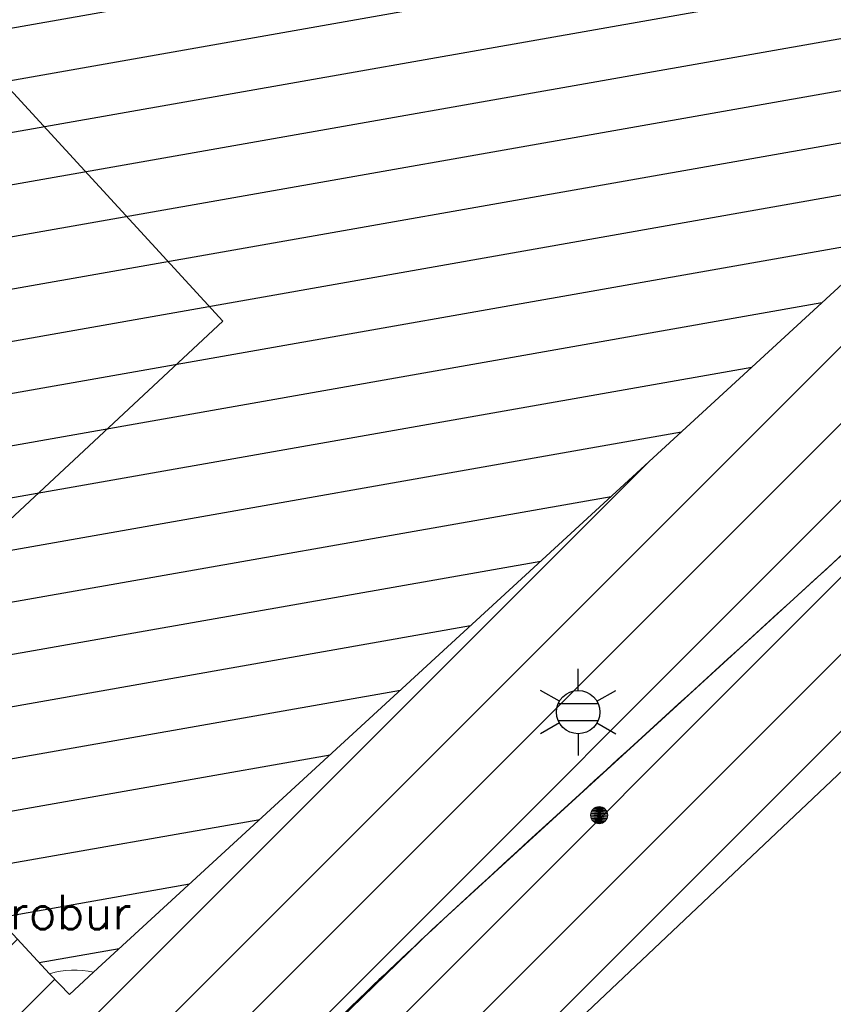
# Model space of a CAD drawing. Header units: metres. Extents: x 102764 to 106916, y 385369 to 392749.
# Tile 8 of 77: x 102883 to 102907, y 385386 to 385415. Entities that reach past the tile are written whole.
import ezdxf
from ezdxf.enums import TextEntityAlignment as Align

# ---------------------------------------------------------------- set-up
doc = ezdxf.new("R2010")
doc.units = ezdxf.units.M
for name, color, linetype, lineweight in [('0-BEPLANTING', 14, 'Continuous', 30), ('0-GRAS OM SPORTVELDEN', 2, 'Continuous', 30), ('0-GRAS SPORTVELDEN', 3, 'Continuous', 30), ('B-WE-GR-STRUIK-G', 90, 'Continuous', 13), ('B-WE-IE-OV-LICHTMAST-S', 40, 'Continuous', 30), ('B-WE-VW-MARKERING_LANGS_STREEP_DOORGETROKKEN-G', 7, 'Continuous', 13), ('Bomen', 84, 'Continuous', 0), ('Boomsoort', 10, 'Continuous', 0)]:
    doc.layers.add(name, color=color, linetype=linetype, lineweight=lineweight)
doc.styles.add('NLCS-ISO', font='NLCS-ISO.ttf')
doc.styles.add('Style-txt', font='txt.shx')
pattern_1 = [(45, (0, 0), (-1.122532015, 1.122532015), [])]

# ---------------------------------------------------------------- blocks, each defined once
blk = doc.blocks.new('B-SIE-WEG_LICHTMAST-SO')
at = {"ltscale": 0.1}
for p, q in [((0, 1.266), (0, 2.531)), ((-1.096, 0.633), (-2.192, 1.266)), ((1.096, 0.633), (2.192, 1.266)), ((-1.096, -0.633), (-2.192, -1.266)), ((1.096, -0.633), (2.192, -1.266)), ((0, -1.266), (0, -2.531))]:
    blk.add_line(p, q, dxfattribs=at)
at = {"flags": 128}
for points in [[(-1.163, 0.5), (1.163, 0.5)], [(-1.163, -0.5), (1.163, -0.5)]]:
    blk.add_lwpolyline(points, dxfattribs=at)
at = {"ltscale": 0.1}
blk.add_circle((0, 0), 1.266, dxfattribs=at)
at = {"style": 'NLCS-ISO'}
blk.add_attdef('TYPE', text='', height=1.8, dxfattribs=at).set_placement((0, 2.531), align=Align.BOTTOM_CENTER)
blk = doc.blocks.new('MPOLYGON_68')
at = {"layer": 'Bomen', "flags": 128}
for points in [[(102899.555, 385391.885), (102899.55, 385391.836), (102900.05, 385391.836)], [(102899.569, 385391.932), (102899.555, 385391.885), (102900.046, 385391.885)], [(102899.555, 385391.885), (102900.046, 385391.885), (102900.05, 385391.836)], [(102899.592, 385391.975), (102899.569, 385391.932), (102900.031, 385391.932)], [(102899.569, 385391.932), (102900.031, 385391.932), (102900.046, 385391.885)], [(102899.624, 385392.013), (102899.592, 385391.975), (102900.008, 385391.975)], [(102899.592, 385391.975), (102900.008, 385391.975), (102900.031, 385391.932)], [(102899.661, 385392.044), (102899.624, 385392.013), (102899.977, 385392.013)], [(102899.624, 385392.013), (102899.977, 385392.013), (102900.008, 385391.975)], [(102899.705, 385392.067), (102899.661, 385392.044), (102899.939, 385392.044)], [(102899.661, 385392.044), (102899.939, 385392.044), (102899.977, 385392.013)], [(102899.752, 385392.081), (102899.705, 385392.067), (102899.896, 385392.067)], [(102899.705, 385392.067), (102899.896, 385392.067), (102899.939, 385392.044)], [(102899.8, 385392.086), (102899.752, 385392.081), (102899.849, 385392.081)], [(102899.752, 385392.081), (102899.849, 385392.081), (102899.896, 385392.067)], [(102899.55, 385391.836), (102899.555, 385391.787), (102900.046, 385391.787)], [(102899.55, 385391.836), (102900.05, 385391.836), (102900.046, 385391.787)], [(102899.555, 385391.787), (102899.569, 385391.74), (102900.031, 385391.74)], [(102899.555, 385391.787), (102900.046, 385391.787), (102900.031, 385391.74)], [(102899.569, 385391.74), (102899.592, 385391.697), (102900.008, 385391.697)], [(102899.569, 385391.74), (102900.031, 385391.74), (102900.008, 385391.697)], [(102899.592, 385391.697), (102899.624, 385391.659), (102899.977, 385391.659)], [(102899.592, 385391.697), (102900.008, 385391.697), (102899.977, 385391.659)], [(102899.624, 385391.659), (102899.661, 385391.628), (102899.939, 385391.628)], [(102899.624, 385391.659), (102899.977, 385391.659), (102899.939, 385391.628)], [(102899.661, 385391.628), (102899.705, 385391.605), (102899.896, 385391.605)], [(102899.661, 385391.628), (102899.939, 385391.628), (102899.896, 385391.605)], [(102899.705, 385391.605), (102899.752, 385391.591), (102899.849, 385391.591)], [(102899.705, 385391.605), (102899.896, 385391.605), (102899.849, 385391.591)], [(102899.752, 385391.591), (102899.849, 385391.591), (102899.8, 385391.586)]]:
    blk.add_lwpolyline(points, close=True, dxfattribs=at)
at = {"layer": 'Bomen', "color": 74, "true_color": 0x55aa00, "flags": 128}
for points in [[(102899.55, 385391.836), (102899.555, 385391.885)], [(102899.555, 385391.885), (102899.569, 385391.932)], [(102899.569, 385391.932), (102899.592, 385391.975)], [(102899.592, 385391.975), (102899.624, 385392.013)], [(102899.624, 385392.013), (102899.661, 385392.044)], [(102899.661, 385392.044), (102899.705, 385392.067)], [(102899.705, 385392.067), (102899.752, 385392.081)], [(102899.752, 385392.081), (102899.8, 385392.086)], [(102899.8, 385392.086), (102899.849, 385392.081)], [(102899.849, 385392.081), (102899.896, 385392.067)], [(102899.896, 385392.067), (102899.939, 385392.044)], [(102899.939, 385392.044), (102899.977, 385392.013)], [(102899.977, 385392.013), (102900.008, 385391.975)], [(102900.008, 385391.975), (102900.031, 385391.932)], [(102900.031, 385391.932), (102900.046, 385391.885)], [(102900.046, 385391.885), (102900.05, 385391.836)], [(102899.555, 385391.787), (102899.55, 385391.836)], [(102899.569, 385391.74), (102899.555, 385391.787)], [(102899.592, 385391.697), (102899.569, 385391.74)], [(102899.624, 385391.659), (102899.592, 385391.697)], [(102899.661, 385391.628), (102899.624, 385391.659)], [(102899.705, 385391.605), (102899.661, 385391.628)], [(102899.752, 385391.591), (102899.705, 385391.605)], [(102899.8, 385391.586), (102899.752, 385391.591)], [(102899.849, 385391.591), (102899.8, 385391.586)], [(102899.896, 385391.605), (102899.849, 385391.591)], [(102899.939, 385391.628), (102899.896, 385391.605)], [(102899.977, 385391.659), (102899.939, 385391.628)], [(102900.008, 385391.697), (102899.977, 385391.659)], [(102900.031, 385391.74), (102900.008, 385391.697)], [(102900.046, 385391.787), (102900.031, 385391.74)], [(102900.05, 385391.836), (102900.046, 385391.787)]]:
    blk.add_lwpolyline(points, dxfattribs=at)
at = {"layer": 'Bomen'}
for points in [[(102899.555, 385391.885), (102899.55, 385391.836), (102900.05, 385391.836)], [(102899.569, 385391.932), (102899.555, 385391.885), (102900.046, 385391.885)], [(102899.555, 385391.885), (102900.046, 385391.885), (102900.05, 385391.836)], [(102899.592, 385391.975), (102899.569, 385391.932), (102900.031, 385391.932)], [(102899.569, 385391.932), (102900.031, 385391.932), (102900.046, 385391.885)], [(102899.624, 385392.013), (102899.592, 385391.975), (102900.008, 385391.975)], [(102899.592, 385391.975), (102900.008, 385391.975), (102900.031, 385391.932)], [(102899.661, 385392.044), (102899.624, 385392.013), (102899.977, 385392.013)], [(102899.624, 385392.013), (102899.977, 385392.013), (102900.008, 385391.975)], [(102899.705, 385392.067), (102899.661, 385392.044), (102899.939, 385392.044)], [(102899.661, 385392.044), (102899.939, 385392.044), (102899.977, 385392.013)], [(102899.752, 385392.081), (102899.705, 385392.067), (102899.896, 385392.067)], [(102899.705, 385392.067), (102899.896, 385392.067), (102899.939, 385392.044)], [(102899.8, 385392.086), (102899.752, 385392.081), (102899.849, 385392.081)], [(102899.752, 385392.081), (102899.849, 385392.081), (102899.896, 385392.067)]]:
    blk.add_solid(points, dxfattribs=at)
at = {"layer": 'Bomen', "extrusion": (0, 0, -1)}
for points in [[(-102899.55, 385391.836), (-102899.555, 385391.787), (-102900.046, 385391.787)], [(-102899.55, 385391.836), (-102900.05, 385391.836), (-102900.046, 385391.787)], [(-102899.555, 385391.787), (-102899.569, 385391.74), (-102900.031, 385391.74)], [(-102899.555, 385391.787), (-102900.046, 385391.787), (-102900.031, 385391.74)], [(-102899.569, 385391.74), (-102899.592, 385391.697), (-102900.008, 385391.697)], [(-102899.569, 385391.74), (-102900.031, 385391.74), (-102900.008, 385391.697)], [(-102899.592, 385391.697), (-102899.624, 385391.659), (-102899.977, 385391.659)], [(-102899.592, 385391.697), (-102900.008, 385391.697), (-102899.977, 385391.659)], [(-102899.624, 385391.659), (-102899.661, 385391.628), (-102899.939, 385391.628)], [(-102899.624, 385391.659), (-102899.977, 385391.659), (-102899.939, 385391.628)], [(-102899.661, 385391.628), (-102899.705, 385391.605), (-102899.896, 385391.605)], [(-102899.661, 385391.628), (-102899.939, 385391.628), (-102899.896, 385391.605)], [(-102899.705, 385391.605), (-102899.752, 385391.591), (-102899.849, 385391.591)], [(-102899.705, 385391.605), (-102899.896, 385391.605), (-102899.849, 385391.591)], [(-102899.752, 385391.591), (-102899.849, 385391.591), (-102899.8, 385391.586)]]:
    blk.add_solid(points, dxfattribs=at)

msp = doc.modelspace()

# ---------------------------------------------------------------- hatches: boundary and pattern name
at = {"layer": '0-BEPLANTING', "ltscale": 0.2}
h = msp.add_hatch(dxfattribs=at)
h.set_pattern_fill('ANSI31', color=256, scale=0.1, pattern_type=2)
h.set_pattern_definition(pattern_1)
h.paths.add_polyline_path([(102971.283, 385460.805), (102993.601, 385480.816), (102986.496, 385488.744, -0.618857), (102986.194, 385489.081), (102978.744, 385497.394), (102977.372, 385497.48), (102977.122, 385496.261), (102977.122, 385494.758), (102979.568, 385491.432), (102987.085, 385482.054), (102987.24, 385480.371), (102986.067, 385479.157), (102973.776, 385468.073), (102968.5, 385463.364), (102967.187, 385462.84), (102965.912, 385463.906), (102955.765, 385474.446), (102944.945, 385487.085), (102937.676, 385495.522), (102935.936, 385494.999), (102935.333, 385493.935), (102935.309, 385493.196), (102951.863, 385473.45), (102951.229, 385472.387), (102961.232, 385460.655), (102965.418, 385455.643), (102966.041, 385454.541), (102961.56, 385449.648), (102962.401, 385448.358), (102951.51, 385438.159), (102950.222, 385438.966), (102948.56, 385437.721), (102930.46, 385420.996), (102918.544, 385410.094), (102894.916, 385388.491), (102886.501, 385380.319), (102883.821, 385376.734), (102883.291, 385374.79), (102883.507, 385371.132), (102883.563, 385371.081), (102907.29, 385393.51), (102927.16, 385411.839), (102930.57, 385410.26), (102934.32, 385418.36), (102975.32, 385456.05)])
at = {"layer": '0-GRAS OM SPORTVELDEN'}
h = msp.add_hatch(dxfattribs=at)
h.set_pattern_fill('ANSI31', color=256, scale=0.1, pattern_type=2)
h.set_pattern_definition(pattern_1)
h.paths.add_polyline_path([(102818.791, 385548.949), (102852.278, 385571.403), (102852.01, 385571.785), (102854.779, 385573.705), (102854.814, 385573.652), (102861.062, 385577.84), (102860.385, 385578.85), (102881.086, 385592.66), (102881.167, 385592.518), (102896.08, 385602.431), (102896.914, 385602.263), (102909.187, 385610.579), (102923.796, 385590.802), (102929.331, 385582.511), (102934.801, 385587.158), (102931.012, 385591.433), (102931.276, 385592.035), (102929.878, 385593.618), (102930.103, 385593.841), (102930.032, 385593.925), (102931.181, 385594.899), (102909.294, 385619.239), (102881.276, 385599.316), (102838.319, 385569.049), (102820.082, 385556.014), (102816.237, 385555.902), (102814.84, 385551.034), (102812.576, 385547.764, -0.726153), (102812.495, 385547.491), (102812.974, 385528.325), (102813.041, 385528.155), (102816.469, 385527.44), (102818.068, 385526.567), (102822.382, 385519.43), (102821.821, 385517.397), (102814.349, 385509.985), (102796.54, 385489.58), (102794.334, 385486.508), (102788.775, 385481.052), (102788.156, 385479.85), (102788.67, 385479.002), (102801.053, 385467.084), (102815.174, 385452.172), (102826.761, 385439.809), (102827.671, 385438.032), (102827.121, 385437.148), (102825.905, 385437.027), (102813.245, 385450.579), (102798.973, 385465.496), (102785.346, 385480.995), (102782.926, 385479.23), (102796.455, 385464.752), (102811.312, 385448.73), (102825.2, 385434.526), (102847.479, 385409.915), (102881.866, 385372.633), (102883.513, 385371.034), (102883.291, 385374.79), (102881.245, 385378.781), (102880.025, 385378.039), (102865.405, 385393.604), (102849.434, 385411.265), (102832.663, 385429.09), (102828.285, 385434.268), (102828.28, 385435.332), (102829.357, 385436.2), (102830.739, 385436.088), (102833.6, 385432.841), (102846.94, 385418.017), (102849.762, 385413.887), (102866.63, 385396.138), (102881.926, 385380.232), (102881.245, 385378.781), (102883.291, 385374.79), (102883.821, 385376.734), (102886.501, 385380.319), (102894.916, 385388.491), (102918.544, 385410.094), (102930.46, 385420.996), (102948.56, 385437.721), (102950.222, 385438.966), (102951.51, 385438.159), (102962.401, 385448.358), (102961.56, 385449.648), (102966.041, 385454.541), (102965.418, 385455.643), (102961.232, 385460.655), (102951.229, 385472.387), (102951.863, 385473.45), (102935.309, 385493.196), (102935.309, 385493.935), (102935.936, 385494.999), (102937.676, 385495.522), (102944.945, 385487.085), (102955.765, 385474.446), (102965.912, 385463.906), (102967.187, 385462.84), (102968.5, 385463.364), (102973.776, 385468.073), (102986.067, 385479.157), (102987.24, 385480.371), (102987.085, 385482.054), (102979.568, 385491.432), (102977.122, 385494.758), (102977.122, 385496.261), (102977.372, 385497.48), (102978.744, 385497.394), (102979.547, 385496.923), (102980.796, 385497.944), (102980.612, 385498.163), (102977.66, 385501.169), (102976.901, 385502.018), (102977.148, 385502.385), (102973.622, 385506.043), (102973.425, 385505.789), (102972.083, 385507.297), (102971.145, 385506.35), (102963.18, 385514.877), (102959.38, 385511.427), (102958.539, 385512.315), (102953.802, 385507.937), (102943.631, 385518.966), (102943.655, 385519.032), (102938.436, 385524.6), (102916.808, 385510.082), (102917.924, 385508.232), (102915.274, 385506.396), (102914.855, 385506.983), (102894.022, 385487.894), (102894.354, 385487.471), (102894.207, 385487.337), (102894.264, 385487.289), (102891.838, 385485.058), (102891.409, 385485.48), (102886.046, 385480.597), (102886.118, 385480.519), (102885.858, 385480.281), (102885.987, 385480.141), (102874.113, 385469.245), (102873.921, 385469.471), (102873.921, 385469.408), (102872.611, 385470.679), (102884.883, 385481.892), (102885.04, 385481.715), (102889.495, 385485.76), (102889.63, 385486.735), (102892.547, 385489.33), (102893.556, 385489.476), (102913.987, 385508.294), (102913.271, 385509.279), (102913.075, 385509.178), (102912.774, 385509.54), (102913.749, 385510.201), (102908.677, 385517.663), (102888.628, 385504.311), (102863.979, 385487.694), (102862.893, 385484.219), (102861.309, 385484.754), (102862.508, 385488.604), (102881.349, 385501.33), (102880.306, 385502.691), (102859.193, 385488.568), (102854.143, 385495.406), (102853.653, 385495.124), (102850.267, 385499.672), (102850.71, 385500.038), (102845.124, 385507.729), (102831.135, 385528.424)])
h.paths.add_polyline_path([(102827.983, 385515.027), (102828.646, 385514.354), (102848.05, 385492.873), (102866.736, 385472.088), (102867.394, 385471.373), (102866.72, 385470.72), (102852.697, 385457.759), (102847.226, 385452.716), (102831.991, 385438.718), (102831.257, 385438.066), (102830.602, 385438.785), (102811.031, 385458.915), (102791.511, 385478.987), (102790.804, 385479.728), (102791.543, 385480.453), (102806.546, 385494.682), (102811.942, 385499.791), (102827.162, 385514.304)], flags=17)
h.paths.add_polyline_path([(102865.094, 385460.772), (102864.948, 385460.625), (102865.002, 385460.568), (102862.755, 385458.546), (102862.704, 385458.57), (102862.532, 385458.428), (102861.695, 385459.302), (102864.264, 385461.677)], flags=17)
h.paths.add_polyline_path([(102913.884, 385500.53), (102914.627, 385501.162), (102915.31, 385500.438), (102920.544, 385494.733), (102922.458, 385492.631), (102929.932, 385484.442), (102933.645, 385480.461), (102938.741, 385475.025), (102942.574, 385470.821), (102950.052, 385462.691), (102951.526, 385461.141), (102957.179, 385454.932), (102957.885, 385454.181), (102957.162, 385453.533), (102920.836, 385420.146), (102885.046, 385387.253), (102884.347, 385386.601), (102883.764, 385387.205), (102878.334, 385393.069), (102876.653, 385394.918), (102869.173, 385403.019), (102865.365, 385407.064), (102860.344, 385412.553), (102856.622, 385416.652), (102849.182, 385424.725), (102847.023, 385427.058), (102841.716, 385432.743), (102841.081, 385433.478), (102841.708, 385434.055), (102877.67, 385467.136)], flags=17)
at = {"layer": '0-GRAS SPORTVELDEN'}
h = msp.add_hatch(dxfattribs=at)
h.set_pattern_fill('HATCH', color=256, scale=0.1, style=0, pattern_type=2)
h.set_pattern_definition([(10, (102897.1684, 385475.2424), (-0.260472, 1.477212), [])])
h.paths.add_polyline_path([(102920.544, 385494.733), (102915.31, 385500.438), (102913.884, 385500.53), (102877.67, 385467.136), (102841.708, 385434.055), (102841.716, 385432.743), (102847.023, 385427.058), (102849.182, 385424.725), (102856.622, 385416.652), (102860.344, 385412.553), (102865.365, 385407.064), (102869.173, 385403.019), (102876.653, 385394.918), (102878.334, 385393.069), (102883.764, 385387.205), (102885.046, 385387.253), (102920.836, 385420.146), (102957.162, 385453.533), (102957.179, 385454.932), (102951.526, 385461.141), (102950.052, 385462.691), (102942.574, 385470.821), (102938.741, 385475.025), (102933.645, 385480.461), (102929.932, 385484.442), (102922.458, 385492.631)])

# ---------------------------------------------------------------- linework, layer by layer
at = {"layer": '0-GRAS OM SPORTVELDEN', "flags": 128}
msp.add_lwpolyline([(102951.526, 385461.141), (102957.179, 385454.932), (102957.885, 385454.181), (102957.162, 385453.533), (102920.836, 385420.146), (102885.046, 385387.253), (102884.347, 385386.601), (102883.764, 385387.205), (102878.334, 385393.069), (102876.653, 385394.918), (102869.173, 385403.019), (102865.365, 385407.064), (102860.344, 385412.553), (102856.622, 385416.652), (102849.182, 385424.725), (102847.023, 385427.058), (102841.716, 385432.743), (102841.081, 385433.478), (102841.708, 385434.055), (102877.67, 385467.136)], dxfattribs=at)
at = {"layer": 'B-WE-GR-STRUIK-G', "flags": 128}
for points in [[(102971.283, 385460.805), (102975.32, 385456.05), (102934.32, 385418.36), (102930.57, 385410.26), (102927.16, 385411.839), (102907.29, 385393.51), (102907.29, 385393.51), (102883.564, 385371.08), (102883.564, 385371.08), (102881.866, 385372.633)], [(102961.232, 385460.655), (102965.418, 385455.643), (102966.041, 385454.541), (102961.56, 385449.648), (102962.401, 385448.358), (102951.51, 385438.159), (102950.222, 385438.966), (102948.56, 385437.721), (102930.46, 385420.996), (102918.544, 385410.094), (102894.916, 385388.491), (102886.501, 385380.319), (102883.821, 385376.734), (102883.291, 385374.79), (102883.426, 385372.432), (102883.513, 385371.034)]]:
    msp.add_lwpolyline(points, dxfattribs=at)
at = {"layer": 'B-WE-VW-MARKERING_LANGS_STREEP_DOORGETROKKEN-G', "flags": 128}
for points in [[(102951.526, 385461.141), (102957.179, 385454.932), (102957.885, 385454.181), (102957.162, 385453.533), (102920.836, 385420.146), (102885.046, 385387.253), (102884.347, 385386.601), (102883.764, 385387.205), (102878.334, 385393.069), (102876.653, 385394.918), (102869.173, 385403.019), (102865.365, 385407.064), (102860.344, 385412.553), (102856.622, 385416.652), (102849.182, 385424.725), (102847.023, 385427.058), (102841.716, 385432.743), (102841.081, 385433.478), (102841.708, 385434.055), (102877.67, 385467.136)], [(102876.653, 385394.918), (102888.82, 385406.249), (102880.082, 385415.76), (102870.081, 385426.608), (102861.361, 385435.966), (102849.182, 385424.725)]]:
    msp.add_lwpolyline(points, dxfattribs=at)
at = {"layer": 'B-WE-VW-MARKERING_LANGS_STREEP_DOORGETROKKEN-G'}
msp.add_arc((102884.493, 385384.874), 2.443, 76.9188, 107.3697, dxfattribs=at)
at = {"layer": 'Defpoints'}
msp.add_rational_spline([(102818.791, 385548.949), (102835.535, 385560.176), (102852.278, 385571.403), (102852.144, 385571.594), (102852.01, 385571.785), (102853.395, 385572.745), (102854.779, 385573.705), (102854.797, 385573.678), (102854.814, 385573.652), (102857.938, 385575.746), (102861.062, 385577.84), (102860.723, 385578.345), (102860.385, 385578.85), (102870.736, 385585.755), (102881.086, 385592.66), (102881.127, 385592.589), (102881.167, 385592.518), (102888.624, 385597.475), (102896.08, 385602.431), (102896.497, 385602.347), (102896.914, 385602.263), (102903.051, 385606.421), (102909.187, 385610.579), (102916.492, 385600.691), (102923.796, 385590.802), (102926.564, 385586.656), (102929.331, 385582.511), (102932.066, 385584.834), (102934.801, 385587.158), (102932.907, 385589.296), (102931.012, 385591.433), (102931.144, 385591.734), (102931.276, 385592.035), (102930.577, 385592.827), (102929.878, 385593.618), (102929.99, 385593.729), (102930.103, 385593.841), (102930.067, 385593.883), (102930.032, 385593.925), (102930.606, 385594.412), (102931.181, 385594.899), (102920.238, 385607.069), (102909.294, 385619.239), (102895.285, 385609.278), (102881.276, 385599.316), (102859.798, 385584.182), (102838.319, 385569.049), (102829.201, 385562.531), (102820.082, 385556.014), (102818.159, 385555.958), (102816.237, 385555.902), (102815.538, 385553.468), (102814.84, 385551.034), (102813.708, 385549.399), (102812.576, 385547.764), (102812.666, 385547.702), (102812.635, 385547.598), (102812.604, 385547.494), (102812.495, 385547.491), (102812.734, 385537.908), (102812.974, 385528.325), (102813.008, 385528.24), (102813.041, 385528.155), (102814.755, 385527.797), (102816.469, 385527.44), (102817.269, 385527.003), (102818.068, 385526.567), (102820.225, 385522.998), (102822.382, 385519.43), (102822.102, 385518.414), (102821.821, 385517.397), (102818.085, 385513.691), (102814.349, 385509.985), (102805.445, 385499.782), (102796.54, 385489.58), (102795.437, 385488.044), (102794.334, 385486.508), (102791.554, 385483.78), (102788.775, 385481.052), (102788.466, 385480.451), (102788.156, 385479.85), (102788.413, 385479.426), (102788.67, 385479.002), (102794.862, 385473.043), (102801.053, 385467.084), (102808.114, 385459.628), (102815.174, 385452.172), (102820.968, 385445.991), (102826.761, 385439.809), (102827.216, 385438.921), (102827.671, 385438.032), (102827.396, 385437.59), (102827.121, 385437.148), (102826.513, 385437.088), (102825.905, 385437.027), (102819.575, 385443.803), (102813.245, 385450.579), (102806.109, 385458.037), (102798.973, 385465.496), (102792.16, 385473.246), (102785.346, 385480.995), (102784.136, 385480.112), (102782.926, 385479.23), (102789.691, 385471.991), (102796.455, 385464.752), (102803.884, 385456.741), (102811.312, 385448.73), (102818.256, 385441.628), (102825.2, 385434.526), (102836.34, 385422.22), (102847.479, 385409.915), (102864.673, 385391.274), (102881.866, 385372.633), (102882.69, 385371.833), (102883.513, 385371.034), (102883.402, 385372.912), (102883.291, 385374.79), (102882.268, 385376.785), (102881.245, 385378.781), (102880.635, 385378.41), (102880.025, 385378.039), (102872.715, 385385.822), (102865.405, 385393.604), (102857.42, 385402.434), (102849.434, 385411.265), (102841.049, 385420.177), (102832.663, 385429.09), (102830.474, 385431.679), (102828.285, 385434.268), (102828.283, 385434.8), (102828.28, 385435.332), (102828.819, 385435.766), (102829.357, 385436.2), (102830.048, 385436.144), (102830.739, 385436.088), (102832.17, 385434.465), (102833.6, 385432.841), (102840.27, 385425.429), (102846.94, 385418.017), (102848.351, 385415.952), (102849.762, 385413.887), (102858.196, 385405.013), (102866.63, 385396.138), (102874.278, 385388.185), (102881.926, 385380.232), (102881.586, 385379.507), (102881.245, 385378.781), (102882.268, 385376.785), (102883.291, 385374.79), (102883.556, 385375.762), (102883.821, 385376.734), (102885.161, 385378.526), (102886.501, 385380.319), (102890.709, 385384.405), (102894.916, 385388.491), (102906.73, 385399.292), (102918.544, 385410.094), (102924.502, 385415.545), (102930.46, 385420.996), (102939.51, 385429.358), (102948.56, 385437.721), (102949.391, 385438.344), (102950.222, 385438.966), (102950.866, 385438.562), (102951.51, 385438.159), (102956.956, 385443.258), (102962.401, 385448.358), (102961.981, 385449.003), (102961.56, 385449.648), (102963.801, 385452.095), (102966.041, 385454.541), (102965.73, 385455.092), (102965.418, 385455.643), (102963.325, 385458.149), (102961.232, 385460.655), (102956.231, 385466.521), (102951.229, 385472.387), (102951.546, 385472.919), (102951.863, 385473.45), (102943.586, 385483.323), (102935.309, 385493.196), (102935.309, 385493.566), (102935.309, 385493.935), (102935.623, 385494.467), (102935.936, 385494.999), (102936.806, 385495.26), (102937.676, 385495.522), (102941.311, 385491.303), (102944.945, 385487.085), (102950.355, 385480.765), (102955.765, 385474.446), (102960.839, 385469.176), (102965.912, 385463.906), (102966.55, 385463.373), (102967.187, 385462.84), (102967.844, 385463.102), (102968.5, 385463.364), (102971.138, 385465.719), (102973.776, 385468.073), (102979.922, 385473.615), (102986.067, 385479.157), (102986.654, 385479.764), (102987.24, 385480.371), (102987.163, 385481.213), (102987.085, 385482.054), (102983.327, 385486.743), (102979.568, 385491.432), (102978.345, 385493.095), (102977.122, 385494.758), (102977.122, 385495.509), (102977.122, 385496.261), (102977.247, 385496.871), (102977.372, 385497.48), (102978.058, 385497.437), (102978.744, 385497.394), (102979.146, 385497.159), (102979.547, 385496.923), (102980.171, 385497.434), (102980.796, 385497.944), (102980.704, 385498.054), (102980.612, 385498.163), (102979.136, 385499.666), (102977.66, 385501.169), (102977.281, 385501.594), (102976.901, 385502.018), (102977.025, 385502.202), (102977.148, 385502.385), (102975.385, 385504.214), (102973.622, 385506.043), (102973.523, 385505.916), (102973.425, 385505.789), (102972.754, 385506.543), (102972.083, 385507.297), (102971.614, 385506.823), (102971.145, 385506.35), (102967.163, 385510.613), (102963.18, 385514.877), (102961.28, 385513.152), (102959.38, 385511.427), (102958.96, 385511.871), (102958.539, 385512.315), (102956.171, 385510.126), (102953.802, 385507.937), (102948.717, 385513.452), (102943.631, 385518.966), (102943.643, 385518.999), (102943.655, 385519.032), (102941.046, 385521.816), (102938.436, 385524.6), (102927.622, 385517.341), (102916.808, 385510.082), (102917.366, 385509.157), (102917.924, 385508.232), (102916.599, 385507.314), (102915.274, 385506.396), (102915.065, 385506.689), (102914.855, 385506.983), (102904.439, 385497.438), (102894.022, 385487.894), (102894.188, 385487.682), (102894.354, 385487.471), (102894.281, 385487.404), (102894.207, 385487.337), (102894.236, 385487.313), (102894.264, 385487.289), (102893.051, 385486.174), (102891.838, 385485.058), (102891.623, 385485.269), (102891.409, 385485.48), (102888.727, 385483.039), (102886.046, 385480.597), (102886.082, 385480.558), (102886.118, 385480.519), (102885.988, 385480.4), (102885.858, 385480.281), (102885.922, 385480.211), (102885.987, 385480.141), (102880.05, 385474.693), (102874.113, 385469.245), (102874.017, 385469.358), (102873.921, 385469.471), (102873.921, 385469.44), (102873.921, 385469.408), (102873.266, 385470.044), (102872.611, 385470.679), (102878.747, 385476.285), (102884.883, 385481.892), (102884.962, 385481.803), (102885.04, 385481.715), (102887.268, 385483.737), (102889.495, 385485.76), (102889.563, 385486.247), (102889.63, 385486.735), (102891.089, 385488.032), (102892.547, 385489.33), (102893.052, 385489.403), (102893.556, 385489.476), (102903.772, 385498.885), (102913.987, 385508.294), (102913.629, 385508.786), (102913.271, 385509.279), (102913.173, 385509.229), (102913.075, 385509.178), (102912.925, 385509.359), (102912.774, 385509.54), (102913.262, 385509.871), (102913.749, 385510.201), (102911.213, 385513.932), (102908.677, 385517.663), (102898.653, 385510.987), (102888.628, 385504.311), (102876.304, 385496.003), (102863.979, 385487.694), (102863.436, 385485.956), (102862.893, 385484.219), (102862.101, 385484.486), (102861.309, 385484.754), (102861.909, 385486.679), (102862.508, 385488.604), (102871.929, 385494.967), (102881.349, 385501.33), (102880.828, 385502.01), (102880.306, 385502.691), (102869.75, 385495.629), (102859.193, 385488.568), (102856.668, 385491.987), (102854.143, 385495.406), (102853.898, 385495.265), (102853.653, 385495.124), (102851.96, 385497.398), (102850.267, 385499.672), (102850.489, 385499.855), (102850.71, 385500.038), (102847.917, 385503.883), (102845.124, 385507.729), (102838.13, 385518.077), (102831.135, 385528.424), (102824.963, 385538.687), (102818.791, 385548.949)], [1, 1, 1, 1, 1, 1, 1, 1, 1, 1, 1, 1, 1, 1, 1, 1, 1, 1, 1, 1, 1, 1, 1, 1, 1, 1, 1, 1, 1, 1, 1, 1, 1, 1, 1, 1, 1, 1, 1, 1, 1, 1, 1, 1, 1, 1, 1, 1, 1, 1, 1, 1, 1, 1, 1, 0.809166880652, 1, 0.809166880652, 1, 1, 1, 1, 1, 1, 1, 1, 1, 1, 1, 1, 1, 1, 1, 1, 1, 1, 1, 1, 1, 1, 1, 1, 1, 1, 1, 1, 1, 1, 1, 1, 1, 1, 1, 1, 1, 1, 1, 1, 1, 1, 1, 1, 1, 1, 1, 1, 1, 1, 1, 1, 1, 1, 1, 1, 1, 1, 1, 1, 1, 1, 1, 1, 1, 1, 1, 1, 1, 1, 1, 1, 1, 1, 1, 1, 1, 1, 1, 1, 1, 1, 1, 1, 1, 1, 1, 1, 1, 1, 1, 1, 1, 1, 1, 1, 1, 1, 1, 1, 1, 1, 1, 1, 1, 1, 1, 1, 1, 1, 1, 1, 1, 1, 1, 1, 1, 1, 1, 1, 1, 1, 1, 1, 1, 1, 1, 1, 1, 1, 1, 1, 1, 1, 1, 1, 1, 1, 1, 1, 1, 1, 1, 1, 1, 1, 1, 1, 1, 1, 1, 1, 1, 1, 1, 1, 1, 1, 1, 1, 1, 1, 1, 1, 1, 1, 1, 1, 1, 1, 1, 1, 1, 1, 1, 1, 1, 1, 1, 1, 1, 1, 1, 1, 1, 1, 1, 1, 1, 1, 1, 1, 1, 1, 1, 1, 1, 1, 1, 1, 1, 1, 1, 1, 1, 1, 1, 1, 1, 1, 1, 1, 1, 1, 1, 1, 1, 1, 1, 1, 1, 1, 1, 1, 1, 1, 1, 1, 1, 1, 1, 1, 1, 1, 1, 1, 1, 1, 1, 1, 1, 1, 1, 1, 1, 1, 1, 1, 1, 1, 1, 1, 1, 1, 1, 1, 1, 1, 1, 1, 1, 1, 1, 1, 1, 1, 1, 1, 1, 1, 1, 1, 1, 1, 1, 1, 1, 1, 1, 1, 1], degree=2, knots=[0, 0, 0, 0.012346, 0.012346, 0.024691, 0.024691, 0.037037, 0.037037, 0.049383, 0.049383, 0.061728, 0.061728, 0.074074, 0.074074, 0.08642, 0.08642, 0.098765, 0.098765, 0.111111, 0.111111, 0.123457, 0.123457, 0.135802, 0.135802, 0.148148, 0.148148, 0.160494, 0.160494, 0.17284, 0.17284, 0.185185, 0.185185, 0.197531, 0.197531, 0.209877, 0.209877, 0.222222, 0.222222, 0.234568, 0.234568, 0.246914, 0.246914, 0.259259, 0.259259, 0.271605, 0.271605, 0.283951, 0.283951, 0.296296, 0.296296, 0.308642, 0.308642, 0.320988, 0.320988, 0.333333, 0.333333, 0.5, 0.5, 0.666667, 0.666667, 0.669048, 0.669048, 0.671429, 0.671429, 0.67381, 0.67381, 0.67619, 0.67619, 0.678571, 0.678571, 0.680952, 0.680952, 0.683333, 0.683333, 0.685714, 0.685714, 0.688095, 0.688095, 0.690476, 0.690476, 0.692857, 0.692857, 0.695238, 0.695238, 0.697619, 0.697619, 0.7, 0.7, 0.702381, 0.702381, 0.704762, 0.704762, 0.707143, 0.707143, 0.709524, 0.709524, 0.711905, 0.711905, 0.714286, 0.714286, 0.716667, 0.716667, 0.719048, 0.719048, 0.721429, 0.721429, 0.72381, 0.72381, 0.72619, 0.72619, 0.728571, 0.728571, 0.730952, 0.730952, 0.733333, 0.733333, 0.735714, 0.735714, 0.738095, 0.738095, 0.740476, 0.740476, 0.742857, 0.742857, 0.745238, 0.745238, 0.747619, 0.747619, 0.75, 0.75, 0.752381, 0.752381, 0.754762, 0.754762, 0.757143, 0.757143, 0.759524, 0.759524, 0.761905, 0.761905, 0.764286, 0.764286, 0.766667, 0.766667, 0.769048, 0.769048, 0.771429, 0.771429, 0.77381, 0.77381, 0.77619, 0.77619, 0.778571, 0.778571, 0.780952, 0.780952, 0.783333, 0.783333, 0.785714, 0.785714, 0.788095, 0.788095, 0.790476, 0.790476, 0.792857, 0.792857, 0.795238, 0.795238, 0.797619, 0.797619, 0.8, 0.8, 0.802381, 0.802381, 0.804762, 0.804762, 0.807143, 0.807143, 0.809524, 0.809524, 0.811905, 0.811905, 0.814286, 0.814286, 0.816667, 0.816667, 0.819048, 0.819048, 0.821429, 0.821429, 0.82381, 0.82381, 0.82619, 0.82619, 0.828571, 0.828571, 0.830952, 0.830952, 0.833333, 0.833333, 0.835714, 0.835714, 0.838095, 0.838095, 0.840476, 0.840476, 0.842857, 0.842857, 0.845238, 0.845238, 0.847619, 0.847619, 0.85, 0.85, 0.852381, 0.852381, 0.854762, 0.854762, 0.857143, 0.857143, 0.859524, 0.859524, 0.861905, 0.861905, 0.864286, 0.864286, 0.866667, 0.866667, 0.869048, 0.869048, 0.871429, 0.871429, 0.87381, 0.87381, 0.87619, 0.87619, 0.878571, 0.878571, 0.880952, 0.880952, 0.883333, 0.883333, 0.885714, 0.885714, 0.888095, 0.888095, 0.890476, 0.890476, 0.892857, 0.892857, 0.895238, 0.895238, 0.897619, 0.897619, 0.9, 0.9, 0.902381, 0.902381, 0.904762, 0.904762, 0.907143, 0.907143, 0.909524, 0.909524, 0.911905, 0.911905, 0.914286, 0.914286, 0.916667, 0.916667, 0.919048, 0.919048, 0.921429, 0.921429, 0.92381, 0.92381, 0.92619, 0.92619, 0.928571, 0.928571, 0.930952, 0.930952, 0.933333, 0.933333, 0.935714, 0.935714, 0.938095, 0.938095, 0.940476, 0.940476, 0.942857, 0.942857, 0.945238, 0.945238, 0.947619, 0.947619, 0.95, 0.95, 0.952381, 0.952381, 0.954762, 0.954762, 0.957143, 0.957143, 0.959524, 0.959524, 0.961905, 0.961905, 0.964286, 0.964286, 0.966667, 0.966667, 0.969048, 0.969048, 0.971429, 0.971429, 0.97381, 0.97381, 0.97619, 0.97619, 0.978571, 0.978571, 0.980952, 0.980952, 0.983333, 0.983333, 0.985714, 0.985714, 0.988095, 0.988095, 0.990476, 0.990476, 0.992857, 0.992857, 0.995238, 0.995238, 0.997619, 0.997619, 1, 1, 1], dxfattribs=at)

# ---------------------------------------------------------------- block references
at = {"layer": 'B-WE-IE-OV-LICHTMAST-S', "xscale": 0.5, "yscale": 0.5, "zscale": 0.5, "rotation": 360}
msp.add_blockref('B-SIE-WEG_LICHTMAST-SO', (102899.189, 385394.843), dxfattribs=at)
at = {"layer": 'Bomen', "rotation": 360}
msp.add_blockref('MPOLYGON_68', (0, 0, -0.268), dxfattribs=at)

# ---------------------------------------------------------------- texts
at = {"layer": 'Boomsoort', "color": 7, "style": 'Style-txt'}
msp.add_text('Quercus robur', height=1, dxfattribs=at).set_placement((102886.153, 385388.505, -0.268), align=Align.RIGHT)

doc.saveas('drawing.dxf')
